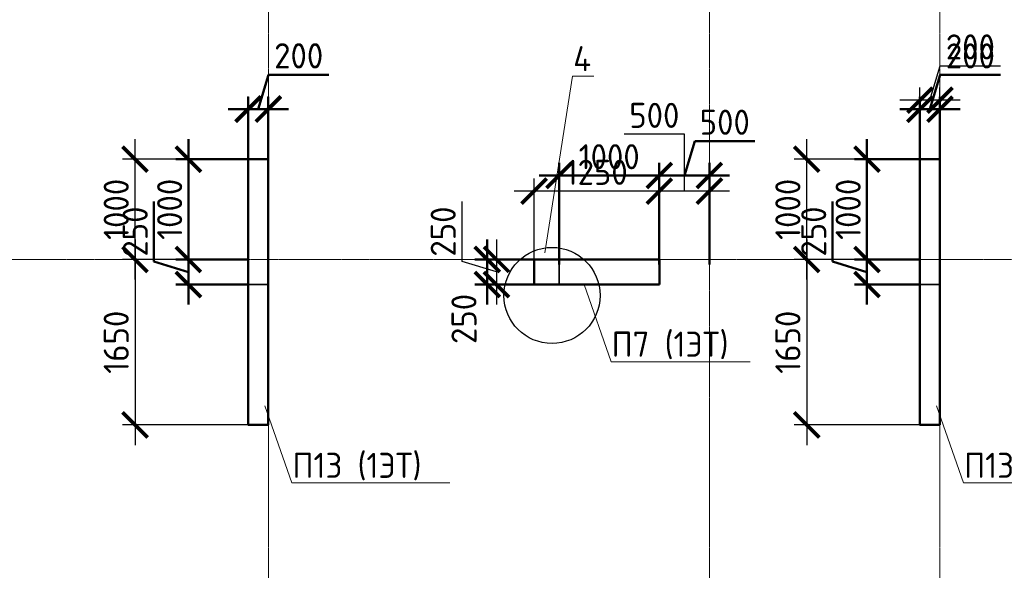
# Model space of a CAD drawing. Header units: millimetres. Extents: x 263826 to 1718326, y -423071 to 70137.
# Tile 160 of 256: x 379964 to 389786, y -80645 to -75156. Entities that reach past the tile are written whole.
import ezdxf
from ezdxf import colors
from ezdxf.entities.mleader import LeaderData, LeaderLine
from ezdxf.math import Vec2, Vec3

# ---------------------------------------------------------------- set-up
doc = ezdxf.new("R2010")
doc.units = ezdxf.units.MM
doc.linetypes.add('______5', pattern=[1100, 800, -100, 100, -100])
doc.linetypes.add('осевая', pattern=[50.8, 31.75, -6.35, 6.35, -6.35])
doc.layers.add('Колонна_ бетон', color=7, linetype='Continuous', lineweight=50, true_color=0xb4b496)
for name, color, linetype, lineweight in [('Конструкции 0.5', 5, 'Continuous', 50), ('Надписи', 200, 'Continuous', 18), ('Оси', 40, '______5', 18), ('подоснова', 151, 'Continuous', 5), ('РАЗМЕРЫ', 1, 'Continuous', 9)]:
    doc.layers.add(name, color=color, linetype=linetype, lineweight=lineweight)
doc.styles.add('GOST-2.304_Type-B', font='GOST_Common.ttf')
doc.dimstyles.new('СПДС', dxfattribs={"dimscale": 100, "dimtxt": 2.5, "dimasz": 2.5, "dimexe": 1.25, "dimexo": 0, "dimtad": 1, "dimdec": 0, "dimtxsty": 'GOST-2.304_Type-B', "dimblk": 'ARCHTICK', "dimcen": 2.5, "dimdle": 2, "dimadec": 0, "dimazin": 2, "dimtfac": 0.75, "dimtdec": 0, "dimtmove": 1, "dimatfit": 3, "dimfxl": 1, "dimtolj": 1, "dimarcsym": 1})

# ---------------------------------------------------------------- blocks, each defined once
blk = doc.blocks.new('_ArchTick')
at = {"color": 0, "linetype": 'ByBlock', "const_width": 0.15}
blk.add_lwpolyline([(-0.5, -0.5), (0.5, 0.5)], dxfattribs=at)
blk = doc.blocks.new('*D3172')
at = {"layer": 'DEFPOINTS', "color": 0, "transparency": 16777216}
for p in [(386344.7, -76864.9), (386344.7, -77546.1), (386844.3, -77546.1)]:
    blk.add_point(p, dxfattribs=at)
at = {"layer": 'РАЗМЕРЫ', "color": 0, "lineweight": -2, "transparency": 16777216}
for p, q in [((386594.8, -76297), (385994.8, -76297)), ((386594.5, -76864.9), (386594.8, -76297)), ((386344.7, -77546.1), (386344.7, -76739.9)), ((386844.3, -77546.1), (386844.3, -76739.9)), ((387044.3, -76864.9), (386144.7, -76864.9))]:
    blk.add_line(p, q, dxfattribs=at)
at = {"layer": 'РАЗМЕРЫ', "color": 0, "lineweight": -2, "transparency": 16777216, "xscale": 250, "yscale": 250, "zscale": 250, "rotation": 180}
blk.add_blockref('_ArchTick', (386344.7, -76864.9), dxfattribs=at)
at = {"layer": 'РАЗМЕРЫ', "color": 0, "lineweight": -2, "transparency": 16777216, "xscale": 250, "yscale": 250, "zscale": 250}
blk.add_blockref('_ArchTick', (386844.3, -76864.9), dxfattribs=at)
at = {"layer": 'РАЗМЕРЫ', "color": 0, "lineweight": 0, "transparency": 16777216, "insert": (386294.8, -76109.5), "char_height": 250, "attachment_point": 5, "style": 'GOST-2.304_Type-B'}
blk.add_mtext('\\A1;500', dxfattribs=at)
blk = doc.blocks.new('*D3173')
at = {"layer": 'DEFPOINTS', "color": 0, "transparency": 16777216}
for p in [(385095.1, -76864.9), (385095.1, -77546.1), (386344.7, -77546.1)]:
    blk.add_point(p, dxfattribs=at)
at = {"layer": 'РАЗМЕРЫ', "color": 0, "lineweight": -2, "transparency": 16777216}
for p, q in [((385095.1, -77546.1), (385095.1, -76739.9)), ((386344.7, -77546.1), (386344.7, -76739.9)), ((386544.7, -76864.9), (384895.1, -76864.9))]:
    blk.add_line(p, q, dxfattribs=at)
at = {"layer": 'РАЗМЕРЫ', "color": 0, "lineweight": -2, "transparency": 16777216, "xscale": 250, "yscale": 250, "zscale": 250, "rotation": 180}
blk.add_blockref('_ArchTick', (385095.1, -76864.9), dxfattribs=at)
at = {"layer": 'РАЗМЕРЫ', "color": 0, "lineweight": -2, "transparency": 16777216, "xscale": 250, "yscale": 250, "zscale": 250}
blk.add_blockref('_ArchTick', (386344.7, -76864.9), dxfattribs=at)
at = {"layer": 'РАЗМЕРЫ', "color": 0, "lineweight": 0, "transparency": 16777216, "insert": (385719.9, -76677.4), "char_height": 250, "attachment_point": 5, "style": 'GOST-2.304_Type-B'}
blk.add_mtext('\\A1;1250', dxfattribs=at)
blk = doc.blocks.new('*D3174')
at = {"layer": 'DEFPOINTS', "color": 0, "transparency": 16777216}
for p in [(385219.9, -77546.1), (384720, -77796.1), (385155.5, -77796.1)]:
    blk.add_point(p, dxfattribs=at)
at = {"layer": 'Конструкции 0.5', "color": 0, "lineweight": -2, "transparency": 16777216}
for p, q in [((384376.3, -77568), (384376.3, -76968)), ((384720, -77346.1), (384720, -77996.1)), ((384720, -77671.1), (384376.3, -77568)), ((385219.9, -77546.1), (384595, -77546.1)), ((385155.5, -77796.1), (384595, -77796.1))]:
    blk.add_line(p, q, dxfattribs=at)
at = {"layer": 'Конструкции 0.5', "color": 0, "lineweight": -2, "transparency": 16777216, "xscale": 250, "yscale": 250, "zscale": 250}
for p, rotation in [((384720, -77546.1), 90), ((384720, -77796.1), 270)]:
    blk.add_blockref('_ArchTick', p, dxfattribs=dict(at, rotation=rotation))
at = {"layer": 'Конструкции 0.5', "color": 0, "transparency": 16777216, "insert": (384188.8, -77268), "char_height": 250, "attachment_point": 5, "rotation": 90, "style": 'GOST-2.304_Type-B'}
blk.add_mtext('\\A1;250', dxfattribs=at)
blk = doc.blocks.new('*D3062')
at = {"layer": 'DEFPOINTS', "color": 0, "transparency": 16777216}
for p in [(388944.3, -75958.4), (388944.3, -76666.1), (389144.3, -76666.1)]:
    blk.add_point(p, dxfattribs=at)
at = {"layer": 'РАЗМЕРЫ', "color": 0, "lineweight": -2, "transparency": 16777216}
for p, q in [((389044.3, -75958.4), (389147.4, -75614.6)), ((389147.4, -75614.6), (389747.4, -75614.6)), ((388944.3, -76666.1), (388944.3, -75833.4)), ((389144.3, -76666.1), (389144.3, -75833.4)), ((389344.3, -75958.4), (388744.3, -75958.4))]:
    blk.add_line(p, q, dxfattribs=at)
at = {"layer": 'РАЗМЕРЫ', "color": 0, "lineweight": -2, "transparency": 16777216, "xscale": 250, "yscale": 250, "zscale": 250, "rotation": 180}
blk.add_blockref('_ArchTick', (388944.3, -75958.4), dxfattribs=at)
at = {"layer": 'РАЗМЕРЫ', "color": 0, "lineweight": -2, "transparency": 16777216, "xscale": 250, "yscale": 250, "zscale": 250}
blk.add_blockref('_ArchTick', (389144.3, -75958.4), dxfattribs=at)
at = {"layer": 'РАЗМЕРЫ', "color": 0, "lineweight": 0, "transparency": 16777216, "insert": (389447.4, -75427.1), "char_height": 250, "attachment_point": 5, "style": 'GOST-2.304_Type-B'}
blk.add_mtext('\\A1;200', dxfattribs=at)
blk = doc.blocks.new('*D3063')
at = {"layer": 'DEFPOINTS', "color": 0, "transparency": 16777216}
for p in [(382244.3, -76046.1), (382244.3, -76840.6), (382444.3, -76840.6)]:
    blk.add_point(p, dxfattribs=at)
at = {"layer": 'РАЗМЕРЫ', "color": 0, "lineweight": -2, "transparency": 16777216}
for p, q in [((382344.3, -76046.1), (382447.4, -75702.3)), ((382447.4, -75702.3), (383047.4, -75702.3)), ((382244.3, -76840.6), (382244.3, -75921.1)), ((382444.3, -76840.6), (382444.3, -75921.1)), ((382644.3, -76046.1), (382044.3, -76046.1))]:
    blk.add_line(p, q, dxfattribs=at)
at = {"layer": 'РАЗМЕРЫ', "color": 0, "lineweight": -2, "transparency": 16777216, "xscale": 250, "yscale": 250, "zscale": 250, "rotation": 180}
blk.add_blockref('_ArchTick', (382244.3, -76046.1), dxfattribs=at)
at = {"layer": 'РАЗМЕРЫ', "color": 0, "lineweight": -2, "transparency": 16777216, "xscale": 250, "yscale": 250, "zscale": 250}
blk.add_blockref('_ArchTick', (382444.3, -76046.1), dxfattribs=at)
at = {"layer": 'РАЗМЕРЫ', "color": 0, "lineweight": 0, "transparency": 16777216, "insert": (382747.4, -75514.8), "char_height": 250, "attachment_point": 5, "style": 'GOST-2.304_Type-B'}
blk.add_mtext('\\A1;200', dxfattribs=at)
blk = doc.blocks.new('*D3087')
at = {"layer": 'DEFPOINTS', "color": 0, "transparency": 16777216}
for p in [(381114.6, -76546.4), (382345.3, -76546.4), (381870.3, -77546.4)]:
    blk.add_point(p, dxfattribs=at)
at = {"layer": 'РАЗМЕРЫ', "color": 0, "lineweight": -2, "transparency": 16777216}
for p, q in [((381114.6, -77746.4), (381114.6, -76346.4)), ((382345.3, -76546.4), (380989.6, -76546.4)), ((381870.3, -77546.4), (380989.6, -77546.4))]:
    blk.add_line(p, q, dxfattribs=at)
at = {"layer": 'РАЗМЕРЫ', "color": 0, "lineweight": -2, "transparency": 16777216, "xscale": 250, "yscale": 250, "zscale": 250}
for p, rotation in [((381114.6, -76546.4), 90), ((381114.6, -77546.4), 270)]:
    blk.add_blockref('_ArchTick', p, dxfattribs=dict(at, rotation=rotation))
at = {"layer": 'РАЗМЕРЫ', "color": 0, "lineweight": 0, "transparency": 16777216, "insert": (380927.1, -77046.4), "char_height": 250, "attachment_point": 5, "rotation": 90, "style": 'GOST-2.304_Type-B'}
blk.add_mtext('\\A1;1000', dxfattribs=at)
blk = doc.blocks.new('*D3088')
at = {"layer": 'DEFPOINTS', "color": 0, "transparency": 16777216}
for p in [(381870.3, -77546.4, 3100), (381114.6, -79196.1), (382244.3, -79196.1, 3100)]:
    blk.add_point(p, dxfattribs=at)
at = {"layer": 'РАЗМЕРЫ', "color": 0, "lineweight": -2, "transparency": 16777216}
for p, q in [((381114.6, -77346.4), (381114.6, -79396.1)), ((381870.3, -77546.4), (380989.6, -77546.4)), ((382244.3, -79196.1), (380989.6, -79196.1))]:
    blk.add_line(p, q, dxfattribs=at)
at = {"layer": 'РАЗМЕРЫ', "color": 0, "lineweight": -2, "transparency": 16777216, "xscale": 250, "yscale": 250, "zscale": 250}
for p, rotation in [((381114.6, -77546.4), 90), ((381114.6, -79196.1), 270)]:
    blk.add_blockref('_ArchTick', p, dxfattribs=dict(at, rotation=rotation))
at = {"layer": 'РАЗМЕРЫ', "color": 0, "lineweight": 0, "transparency": 16777216, "insert": (380927.1, -78371.3), "char_height": 250, "attachment_point": 5, "rotation": 90, "style": 'GOST-2.304_Type-B'}
blk.add_mtext('\\A1;1650', dxfattribs=at)
blk = doc.blocks.new('*D3089')
at = {"layer": 'DEFPOINTS', "color": 0, "transparency": 16777216}
for p in [(387814.6, -76546.4), (389045.3, -76546.4), (388570.4, -77546.4)]:
    blk.add_point(p, dxfattribs=at)
at = {"layer": 'РАЗМЕРЫ', "color": 0, "lineweight": -2, "transparency": 16777216}
for p, q in [((387814.6, -77746.4), (387814.6, -76346.4)), ((389045.3, -76546.4), (387689.6, -76546.4)), ((388570.4, -77546.4), (387689.6, -77546.4))]:
    blk.add_line(p, q, dxfattribs=at)
at = {"layer": 'РАЗМЕРЫ', "color": 0, "lineweight": -2, "transparency": 16777216, "xscale": 250, "yscale": 250, "zscale": 250}
for p, rotation in [((387814.6, -76546.4), 90), ((387814.6, -77546.4), 270)]:
    blk.add_blockref('_ArchTick', p, dxfattribs=dict(at, rotation=rotation))
at = {"layer": 'РАЗМЕРЫ', "color": 0, "lineweight": 0, "transparency": 16777216, "insert": (387627.1, -77046.4), "char_height": 250, "attachment_point": 5, "rotation": 90, "style": 'GOST-2.304_Type-B'}
blk.add_mtext('\\A1;1000', dxfattribs=at)
blk = doc.blocks.new('*D3090')
at = {"layer": 'DEFPOINTS', "color": 0, "transparency": 16777216}
for p in [(388570.4, -77546.4, 3100), (387814.6, -79196.1), (388944.3, -79196.1, 3100)]:
    blk.add_point(p, dxfattribs=at)
at = {"layer": 'РАЗМЕРЫ', "color": 0, "lineweight": -2, "transparency": 16777216}
for p, q in [((387814.6, -77346.4), (387814.6, -79396.1)), ((388570.4, -77546.4), (387689.6, -77546.4)), ((388944.3, -79196.1), (387689.6, -79196.1))]:
    blk.add_line(p, q, dxfattribs=at)
at = {"layer": 'РАЗМЕРЫ', "color": 0, "lineweight": -2, "transparency": 16777216, "xscale": 250, "yscale": 250, "zscale": 250}
for p, rotation in [((387814.6, -77546.4), 90), ((387814.6, -79196.1), 270)]:
    blk.add_blockref('_ArchTick', p, dxfattribs=dict(at, rotation=rotation))
at = {"layer": 'РАЗМЕРЫ', "color": 0, "lineweight": 0, "transparency": 16777216, "insert": (387627.1, -78371.3), "char_height": 250, "attachment_point": 5, "rotation": 90, "style": 'GOST-2.304_Type-B'}
blk.add_mtext('\\A1;1650', dxfattribs=at)
blk = doc.blocks.new('_None')
blk = doc.blocks.new('*D3299')
at = {"layer": 'DEFPOINTS', "color": 0, "transparency": 16777216}
for p in [(390160, -199332.6), (390160, -199880.5, -360), (390359.8, -199880.5, -360)]:
    blk.add_point(p, dxfattribs=at)
at = {"layer": 'РАЗМЕРЫ', "color": 0, "lineweight": -2, "transparency": 16777216}
for p, q in [((390259.9, -199332.6), (390363, -198988.9)), ((390363, -198988.9), (390963, -198988.9)), ((390160, -199880.5), (390160, -199207.6)), ((390359.8, -199880.5), (390359.8, -199207.6)), ((390559.8, -199332.6), (389960, -199332.6))]:
    blk.add_line(p, q, dxfattribs=at)
at = {"layer": 'РАЗМЕРЫ', "color": 0, "lineweight": -2, "transparency": 16777216, "xscale": 250, "yscale": 250, "zscale": 250, "rotation": 180}
blk.add_blockref('_ArchTick', (390160, -199332.6), dxfattribs=at)
at = {"layer": 'РАЗМЕРЫ', "color": 0, "lineweight": -2, "transparency": 16777216, "xscale": 250, "yscale": 250, "zscale": 250}
blk.add_blockref('_ArchTick', (390359.8, -199332.6), dxfattribs=at)
at = {"layer": 'РАЗМЕРЫ', "color": 0, "lineweight": 0, "transparency": 16777216, "insert": (390663, -198801.4), "char_height": 250, "attachment_point": 5, "style": 'GOST-2.304_Type-B'}
blk.add_mtext('\\A1;200', dxfattribs=at)
blk = doc.blocks.new('*D3300')
at = {"layer": 'DEFPOINTS', "color": 0, "transparency": 16777216}
for p in [(396860.1, -199332.6), (396860.1, -199880.5, -360), (397060, -199880.5, -360)]:
    blk.add_point(p, dxfattribs=at)
at = {"layer": 'РАЗМЕРЫ', "color": 0, "lineweight": -2, "transparency": 16777216}
for p, q in [((396960.1, -199332.6), (397063.2, -198988.9)), ((397063.2, -198988.9), (397663.2, -198988.9)), ((396860.1, -199880.5), (396860.1, -199207.6)), ((397060, -199880.5), (397060, -199207.6)), ((397260, -199332.6), (396660.1, -199332.6))]:
    blk.add_line(p, q, dxfattribs=at)
at = {"layer": 'РАЗМЕРЫ', "color": 0, "lineweight": -2, "transparency": 16777216, "xscale": 250, "yscale": 250, "zscale": 250, "rotation": 180}
blk.add_blockref('_ArchTick', (396860.1, -199332.6), dxfattribs=at)
at = {"layer": 'РАЗМЕРЫ', "color": 0, "lineweight": -2, "transparency": 16777216, "xscale": 250, "yscale": 250, "zscale": 250}
blk.add_blockref('_ArchTick', (397060, -199332.6), dxfattribs=at)
at = {"layer": 'РАЗМЕРЫ', "color": 0, "lineweight": 0, "transparency": 16777216, "insert": (397363.2, -198801.4), "char_height": 250, "attachment_point": 5, "style": 'GOST-2.304_Type-B'}
blk.add_mtext('\\A1;200', dxfattribs=at)
blk = doc.blocks.new('*D3301')
at = {"layer": 'DEFPOINTS', "color": 0, "transparency": 16777216}
for p in [(396860.1, -199830.5, -200), (396331.7, -200830.5), (396860.1, -200830.5, -560)]:
    blk.add_point(p, dxfattribs=at)
at = {"layer": 'РАЗМЕРЫ', "color": 0, "lineweight": -2, "transparency": 16777216}
for p, q in [((396331.7, -199630.5), (396331.7, -201030.5)), ((396860.1, -199830.5), (396206.7, -199830.5)), ((396860.1, -200830.5), (396206.7, -200830.5))]:
    blk.add_line(p, q, dxfattribs=at)
at = {"layer": 'РАЗМЕРЫ', "color": 0, "lineweight": -2, "transparency": 16777216, "xscale": 250, "yscale": 250, "zscale": 250}
for p, rotation in [((396331.7, -199830.5), 90), ((396331.7, -200830.5), 270)]:
    blk.add_blockref('_ArchTick', p, dxfattribs=dict(at, rotation=rotation))
at = {"layer": 'РАЗМЕРЫ', "color": 0, "lineweight": 0, "transparency": 16777216, "insert": (396144.2, -200330.5), "char_height": 250, "attachment_point": 5, "rotation": 90, "style": 'GOST-2.304_Type-B'}
blk.add_mtext('\\A1;1000', dxfattribs=at)
blk = doc.blocks.new('*D3302')
at = {"layer": 'DEFPOINTS', "color": 0, "transparency": 16777216}
for p in [(396856.7, -200830.5), (396331.7, -201080.5), (396860, -201080.5, -200)]:
    blk.add_point(p, dxfattribs=at)
at = {"layer": 'РАЗМЕРЫ', "color": 0, "lineweight": -2, "transparency": 16777216}
for p, q in [((395988, -200852.3), (395988, -200252.3)), ((396331.7, -200630.5), (396331.7, -201280.5)), ((396331.7, -200955.5), (395988, -200852.3)), ((396856.7, -200830.5), (396206.7, -200830.5)), ((396860, -201080.5), (396206.7, -201080.5))]:
    blk.add_line(p, q, dxfattribs=at)
at = {"layer": 'РАЗМЕРЫ', "color": 0, "lineweight": -2, "transparency": 16777216, "xscale": 250, "yscale": 250, "zscale": 250}
for p, rotation in [((396331.7, -200830.5), 90), ((396331.7, -201080.5), 270)]:
    blk.add_blockref('_ArchTick', p, dxfattribs=dict(at, rotation=rotation))
at = {"layer": 'РАЗМЕРЫ', "color": 0, "lineweight": 0, "transparency": 16777216, "insert": (395800.5, -200552.3), "char_height": 250, "attachment_point": 5, "rotation": 90, "style": 'GOST-2.304_Type-B'}
blk.add_mtext('\\A1;250', dxfattribs=at)
blk = doc.blocks.new('*D3303')
at = {"layer": 'DEFPOINTS', "color": 0, "transparency": 16777216}
for p in [(394260.1, -199993.6), (394260.1, -200880.5), (394760, -200880.5)]:
    blk.add_point(p, dxfattribs=at)
at = {"layer": 'РАЗМЕРЫ', "color": 0, "lineweight": -2, "transparency": 16777216}
for p, q in [((394510.1, -199993.6), (394613.2, -199649.9)), ((394613.2, -199649.9), (395213.2, -199649.9)), ((394260.1, -200880.5), (394260.1, -199868.6)), ((394760, -200880.5), (394760, -199868.6)), ((394960, -199993.6), (394060.1, -199993.6))]:
    blk.add_line(p, q, dxfattribs=at)
at = {"layer": 'РАЗМЕРЫ', "color": 0, "lineweight": -2, "transparency": 16777216, "xscale": 250, "yscale": 250, "zscale": 250, "rotation": 180}
blk.add_blockref('_ArchTick', (394260.1, -199993.6), dxfattribs=at)
at = {"layer": 'РАЗМЕРЫ', "color": 0, "lineweight": -2, "transparency": 16777216, "xscale": 250, "yscale": 250, "zscale": 250}
blk.add_blockref('_ArchTick', (394760, -199993.6), dxfattribs=at)
at = {"layer": 'РАЗМЕРЫ', "color": 0, "lineweight": 0, "transparency": 16777216, "insert": (394913.2, -199462.4), "char_height": 250, "attachment_point": 5, "style": 'GOST-2.304_Type-B'}
blk.add_mtext('\\A1;500', dxfattribs=at)
blk = doc.blocks.new('*D3304')
at = {"layer": 'DEFPOINTS', "color": 0, "transparency": 16777216}
for p in [(393260.1, -199993.6), (393260.1, -200880.5), (394260.1, -200880.5)]:
    blk.add_point(p, dxfattribs=at)
at = {"layer": 'РАЗМЕРЫ', "color": 0, "lineweight": -2, "transparency": 16777216}
for p, q in [((393260.1, -200880.5), (393260.1, -199868.6)), ((394260.1, -200880.5), (394260.1, -199868.6)), ((394460.1, -199993.6), (393060.1, -199993.6))]:
    blk.add_line(p, q, dxfattribs=at)
at = {"layer": 'РАЗМЕРЫ', "color": 0, "lineweight": -2, "transparency": 16777216, "xscale": 250, "yscale": 250, "zscale": 250, "rotation": 180}
blk.add_blockref('_ArchTick', (393260.1, -199993.6), dxfattribs=at)
at = {"layer": 'РАЗМЕРЫ', "color": 0, "lineweight": -2, "transparency": 16777216, "xscale": 250, "yscale": 250, "zscale": 250}
blk.add_blockref('_ArchTick', (394260.1, -199993.6), dxfattribs=at)
at = {"layer": 'РАЗМЕРЫ', "color": 0, "lineweight": 0, "transparency": 16777216, "insert": (393760.1, -199806.1), "char_height": 250, "attachment_point": 5, "style": 'GOST-2.304_Type-B'}
blk.add_mtext('\\A1;1000', dxfattribs=at)
blk = doc.blocks.new('*D3305')
at = {"layer": 'DEFPOINTS', "color": 0, "transparency": 16777216}
for p in [(392543.7, -200830.5), (393227.2, -200830.5, -560), (393260, -201080.5, -200)]:
    blk.add_point(p, dxfattribs=at)
at = {"layer": 'РАЗМЕРЫ', "color": 0, "lineweight": -2, "transparency": 16777216}
for p, q in [((392543.7, -201280.5), (392543.7, -200630.5)), ((393227.2, -200830.5), (392418.7, -200830.5)), ((393260, -201080.5), (392418.7, -201080.5))]:
    blk.add_line(p, q, dxfattribs=at)
at = {"layer": 'РАЗМЕРЫ', "color": 0, "lineweight": -2, "transparency": 16777216, "xscale": 250, "yscale": 250, "zscale": 250}
for p, rotation in [((392543.7, -200830.5), 90), ((392543.7, -201080.5), 270)]:
    blk.add_blockref('_ArchTick', p, dxfattribs=dict(at, rotation=rotation))
at = {"layer": 'РАЗМЕРЫ', "color": 0, "lineweight": 0, "transparency": 16777216, "insert": (392311.7, -201423.4), "char_height": 250, "attachment_point": 5, "rotation": 90, "style": 'GOST-2.304_Type-B'}
blk.add_mtext('\\A1;250', dxfattribs=at)
blk = doc.blocks.new('*D3363')
at = {"layer": 'DEFPOINTS', "color": 0, "transparency": 16777216}
for p in [(390160.1, -199830.5, -200), (389563.2, -200830.5), (390160.1, -200830.5, -560)]:
    blk.add_point(p, dxfattribs=at)
at = {"layer": 'РАЗМЕРЫ', "color": 0, "lineweight": -2, "transparency": 16777216}
for p, q in [((389563.2, -199630.5), (389563.2, -201030.5)), ((390160.1, -199830.5), (389438.2, -199830.5)), ((390160.1, -200830.5), (389438.2, -200830.5))]:
    blk.add_line(p, q, dxfattribs=at)
at = {"layer": 'РАЗМЕРЫ', "color": 0, "lineweight": -2, "transparency": 16777216, "xscale": 250, "yscale": 250, "zscale": 250}
for p, rotation in [((389563.2, -199830.5), 90), ((389563.2, -200830.5), 270)]:
    blk.add_blockref('_ArchTick', p, dxfattribs=dict(at, rotation=rotation))
at = {"layer": 'РАЗМЕРЫ', "color": 0, "lineweight": 0, "transparency": 16777216, "insert": (389375.7, -200330.5), "char_height": 250, "attachment_point": 5, "rotation": 90, "style": 'GOST-2.304_Type-B'}
blk.add_mtext('\\A1;1000', dxfattribs=at)
blk = doc.blocks.new('*D3364')
at = {"layer": 'DEFPOINTS', "color": 0, "transparency": 16777216}
for p in [(390088.2, -200830.5), (389563.2, -201080.5), (390160, -201080.5, -200)]:
    blk.add_point(p, dxfattribs=at)
at = {"layer": 'РАЗМЕРЫ', "color": 0, "lineweight": -2, "transparency": 16777216}
for p, q in [((389219.5, -200852.3), (389219.5, -200252.3)), ((389563.2, -200630.5), (389563.2, -201280.5)), ((389563.2, -200955.5), (389219.5, -200852.3)), ((390088.2, -200830.5), (389438.2, -200830.5)), ((390160, -201080.5), (389438.2, -201080.5))]:
    blk.add_line(p, q, dxfattribs=at)
at = {"layer": 'РАЗМЕРЫ', "color": 0, "lineweight": -2, "transparency": 16777216, "xscale": 250, "yscale": 250, "zscale": 250}
for p, rotation in [((389563.2, -200830.5), 90), ((389563.2, -201080.5), 270)]:
    blk.add_blockref('_ArchTick', p, dxfattribs=dict(at, rotation=rotation))
at = {"layer": 'РАЗМЕРЫ', "color": 0, "lineweight": 0, "transparency": 16777216, "insert": (389032, -200552.3), "char_height": 250, "attachment_point": 5, "rotation": 90, "style": 'GOST-2.304_Type-B'}
blk.add_mtext('\\A1;250', dxfattribs=at)
blk = doc.blocks.new('оси2')
at = {"layer": 'Оси', "color": 16, "linetype": 'осевая', "lineweight": 0, "ltscale": 0.5, "transparency": 33554687}
for p, q in [((1010745.5, 5465.4), (1010745.5, -20739.3)), ((1015145.5, 5465.4), (1015145.5, -20739.3)), ((1017445.5, 5465.4), (1017445.5, -20739.3)), ((979200, -14692.9), (1032582.1, -14692.9))]:
    blk.add_line(p, q, dxfattribs=at)
blk = doc.blocks.new('51151')
at = {"layer": 'Колонна_ бетон', "color": 180, "linetype": 'Continuous', "lineweight": 35, "transparency": 33554687}
for p, q in [((390360, -199830.5, 360), (390160, -199830.5, 360)), ((390160, -199830.5, 360), (390160, -201080.5, 360)), ((390360, -199830.5, 360), (390360, -201080.5, 360)), ((396860, -201080.5, 360), (396860, -199830.5, 360)), ((396860, -199830.5, 360), (397060, -199830.5, 360)), ((397060, -201080.5, 360), (397060, -199830.5, 360)), ((393260, -201080.5, 360), (393260, -200830.5, 360)), ((393260.1, -200830.5, 560), (394260.1, -200830.5, 560)), ((394260, -201080.5, 360), (394260, -200830.5, 360)), ((390360, -201080.5, 360), (390160, -201080.5, 360)), ((393260, -201080.5, 360), (394260, -201080.5, 360)), ((396860, -201080.5, 360), (397060, -201080.5, 360))]:
    blk.add_line(p, q, dxfattribs=at)
at = {"layer": 'РАЗМЕРЫ'}
blk.add_blockref('оси2', (-620385.4, -186137.6, -560), dxfattribs=at)
at = {"layer": 'РАЗМЕРЫ', "color": 146, "lineweight": 0}
for base, p1, p2, picture, middle in [((390160, -199332.6, 200), (390359.8, -199880.5, -160), (390160, -199880.5, -160), '*D3299', (390425.5, -198801.4, 200)), ((396860.1, -199332.6, 560), (397060, -199880.5, 200), (396860.1, -199880.5, 200), '*D3300', (397125.7, -198801.4, 560)), ((394260.1, -199993.6, 560), (394760, -200880.5, 560), (394260.1, -200880.5, 560), '*D3303', (394675.7, -199462.4, 560)), ((393260.1, -199993.6, 560), (394260.1, -200880.5, 560), (393260.1, -200880.5, 560), '*D3304', (393760.1, -199806.1, 560))]:
    dim = blk.add_linear_dim(base=base, p1=p1, p2=p2, dimstyle='СПДС', override={"dimtofl": 0}, dxfattribs=at)
    dim.commit()
    dim.dimension.update_dxf_attribs({"geometry": picture, "text_midpoint": middle})
for base, p1, p2, picture, middle in [((389563.2, -200830.5, 560), (390160.1, -199830.5, 360), (390160.1, -200830.5), '*D3363', (389375.7, -200330.5, 560)), ((396331.7, -200830.5, 560), (396860.1, -199830.5, 360), (396860.1, -200830.5), '*D3301', (396144.2, -200330.5, 560)), ((389563.2, -201080.5, 560), (390088.2, -200830.5, 560), (390160, -201080.5, 360), '*D3364', (389032, -200789.8, 560)), ((396331.7, -201080.5, 560), (396856.7, -200830.5, 560), (396860, -201080.5, 360), '*D3302', (395800.5, -200789.8, 560))]:
    dim = blk.add_linear_dim(base=base, p1=p1, p2=p2, angle=90, dimstyle='СПДС', override={"dimtofl": 0}, dxfattribs=at)
    dim.commit()
    dim.dimension.update_dxf_attribs({"geometry": picture, "text_midpoint": middle})
dim = blk.add_linear_dim(base=(392543.7, -200830.5, 560), p1=(393260, -201080.5, 360), p2=(393227.2, -200830.5), angle=90, dimstyle='СПДС', override={"dimtofl": 0}, dxfattribs=at)
dim.commit()
dim.dimension.update_dxf_attribs({"geometry": '*D3305', "text_midpoint": (392499.2, -201423.4, 560), "dimtype": 128})
at = {"layer": 'Надписи', "color": 4, "ltscale": 0.3}
ml = blk.add_multileader_mtext('Standard', dxfattribs=at)
ml.set_content('П3 (2-5ЭТ)', color=4, style='GOST-2.304_Type-B')
ml.set_leader_properties(color=256, linetype='ByLayer', lineweight=15)
ml.set_arrow_properties(name='NONE')
ml.build(insert=Vec2(0, 0))
ml.multileader.update_dxf_attribs({"text_left_attachment_type": 6, "text_right_attachment_type": 6, "dogleg_length": 0.1, "arrow_head_size": 18})
ctx = ml.context
ctx.base_point, ctx.char_height, ctx.arrow_head_size, ctx.landing_gap_size, ctx.plane_origin = Vec3(388087.5, -201870.8), 250, 18, 20, Vec3(386848.3, -201283.4)
ctx.left_attachment, ctx.right_attachment, ctx.text_align_type = 6, 6, 1
notes = []
notes.append((ctx, [(0, (1, 1, 0), (389663.2, -201870.8), (-1, 0), 0.1, [(2, [(390260, -201080.5), (390260, -201080.5), (390260, -201080.5)], 0, [])])]))
ctx.mtext.insert, ctx.mtext.alignment, ctx.mtext.flow_direction = Vec3(388875.3, -201570.8), 2, 5
at = {"layer": 'Надписи', "color": 0, "ltscale": 0.3}
ml = blk.add_multileader_mtext('Standard', dxfattribs=at)
ml.set_content('{\\C256;П5 }(2-5ЭТ)', color=4, style='GOST-2.304_Type-B')
ml.set_leader_properties(color=256, linetype='ByLayer', lineweight=15)
ml.set_arrow_properties(name='NONE')
ml.build(insert=Vec2(0, 0))
ml.multileader.update_dxf_attribs({"text_left_attachment_type": 6, "text_right_attachment_type": 6, "dogleg_length": 0.1, "arrow_head_size": 18})
ctx = ml.context
ctx.base_point, ctx.char_height, ctx.arrow_head_size, ctx.landing_gap_size, ctx.plane_origin = Vec3(391810, -202622.7, 360), 250, 18, 20, Vec3(390494.1, -201065.7, 360)
ctx.left_attachment, ctx.right_attachment, ctx.text_align_type = 6, 6, 1
notes.append((ctx, [(0, (1, 1, 0), (393385.7, -202622.7, 360), (-1, 0), 0.1, [(2, [(394079.3, -201080.5, 360), (394079.3, -201080.5, 360), (394079.3, -201080.5, 360)], 0, [])])]))
ctx.mtext.insert, ctx.mtext.alignment, ctx.mtext.flow_direction = Vec3(392597.8, -202322.7, 360), 2, 5
at = {"layer": 'Надписи', "color": 4, "ltscale": 0.3}
ml = blk.add_multileader_mtext('Standard', dxfattribs=at)
ml.set_content('П1 (2-5ЭТ)', color=4, style='GOST-2.304_Type-B')
ml.set_leader_properties(color=256, linetype='ByLayer', lineweight=15)
ml.set_arrow_properties(name='NONE')
ml.build(insert=Vec2(0, 0))
ml.multileader.update_dxf_attribs({"text_left_attachment_type": 6, "text_right_attachment_type": 6, "dogleg_length": 0.1, "arrow_head_size": 18})
ctx = ml.context
ctx.base_point, ctx.char_height, ctx.arrow_head_size, ctx.landing_gap_size, ctx.plane_origin = Vec3(394712.3, -201653), 250, 18, 20, Vec3(393423.1, -201065.6)
ctx.left_attachment, ctx.right_attachment, ctx.text_align_type = 6, 6, 1
notes.append((ctx, [(0, (1, 1, 0), (396238, -201653), (-1, 0), 0.1, [(2, [(397060.1, -201080.5), (397060.1, -201080.5), (397060.1, -201080.5)], 0, [])])]))
ctx.mtext.insert, ctx.mtext.alignment, ctx.mtext.flow_direction = Vec3(395475.1, -201353), 2, 5
for ctx, leaders in notes:
    for number, flags, end, landing, length, lines in leaders:
        leader = LeaderData()
        leader.index, (leader.has_last_leader_line, leader.has_dogleg_vector, leader.attachment_direction) = number, flags
        leader.last_leader_point, leader.dogleg_vector, leader.dogleg_length = Vec3(end), Vec3(landing), length
        for number, points, colour, breaks in lines:
            line = LeaderLine()
            line.index, line.vertices, line.color, line.breaks = number, Vec3.list(points), colors.encode_raw_color(colour), breaks
            leader.lines.append(line)
        ctx.leaders.append(leader)

msp = doc.modelspace()

# ---------------------------------------------------------------- linework, layer by layer
at = {"color": 4, "lineweight": 30}
msp.add_circle((385274.03588, -77904.69896), 479.12095, dxfattribs=at)
at = {"layer": 'Конструкции 0.5', "color": 2}
for p, q in [((385344.71454, -77546.10567, -360), (385095.08417, -77546.10567, -360)), ((385095.08417, -77546.10567, -360), (385095.08417, -77796.10567, -360)), ((385095.08417, -77796.10567, -360), (385344.71454, -77796.10567, -360))]:
    msp.add_line(p, q, dxfattribs=at)
at = {"layer": 'Конструкции 0.5', "color": 30, "true_color": 0xf26722}
for p, q in [((385464.71454, -77546.10567, -360), (385344.71454, -77546.10567, -360)), ((386344.71454, -77546.10567, -360), (385464.71454, -77546.10567, -360)), ((386344.71454, -77796.10567, -360), (386344.71454, -77546.10567, -360)), ((385344.71454, -77796.10567, -360), (386175.25096, -77796.10567, -360)), ((386175.25096, -77796.10567, -360), (386295.25096, -77796.10567, -360)), ((386295.25096, -77796.10567, -360), (386344.71454, -77796.10567, -360))]:
    msp.add_line(p, q, dxfattribs=at)
at = {"layer": 'Конструкции 0.5', "color": 30, "true_color": 0xf26722, "elevation": -360}
for points in [[(382444.25096, -79196.10567), (382244.25096, -79196.10567), (382244.25096, -76546.10566), (382444.25096, -76546.10566)], [(389144.34672, -79196.10567), (388944.25096, -79196.10567), (388944.25096, -76546.10586), (389144.34672, -76546.10586)]]:
    msp.add_lwpolyline(points, close=True, dxfattribs=at)

# ---------------------------------------------------------------- block references
at = {"layer": 'Конструкции 0.5', "color": 4}
msp.add_blockref('51151', (-7915.73855, 123284.35732, -559.99999), dxfattribs=at)

# ---------------------------------------------------------------- dimensions: what is measured, and where the dimension line sits
at = {"layer": 'Конструкции 0.5', "color": 2}
dim = msp.add_linear_dim(base=(384720.02265, -77796.10567, -360), p1=(385219.89935, -77546.10567, -360), p2=(385155.48677, -77796.10567, -360), angle=90, dimstyle='СПДС', dxfattribs=at)
dim.commit()
dim.dimension.update_dxf_attribs({"geometry": '*D3174', "text_midpoint": (384188.77265, -77505.48067, -360)})
at = {"layer": 'РАЗМЕРЫ', "color": 30, "lineweight": 0, "true_color": 0xf26722}
for base, p1, p2, picture, middle in [((388944.25096, -75958.38236, -360), (389144.25096, -76666.10586, -360), (388944.25096, -76666.10586, -360), '*D3062', (389209.87596, -75427.13236, -360)), ((382244.25096, -76046.06072, -360), (382444.25096, -76840.6413, -360), (382244.25096, -76840.6413, -360), '*D3063', (382509.87596, -75514.81072, -360)), ((385095.08417, -76864.85357, -360), (386344.71454, -77546.10567, -360), (385095.08417, -77546.10567, -360), '*D3173', (385719.89935, -76677.35357, -360))]:
    dim = msp.add_linear_dim(base=base, p1=p1, p2=p2, dimstyle='СПДС', dxfattribs=at)
    dim.commit()
    dim.dimension.update_dxf_attribs({"geometry": picture, "text_midpoint": middle})
dim = msp.add_linear_dim(base=(386344.71454, -76864.85357, -360), p1=(386844.34672, -77546.10567, -360), p2=(386344.71454, -77546.10567, -360), dimstyle='СПДС', dxfattribs=at)
dim.commit()
dim.dimension.update_dxf_attribs({"geometry": '*D3172', "text_midpoint": (386532.25564, -76296.97063, -360), "dimtype": 160})
for base, p1, p2, picture, middle in [((381114.55734, -76546.42059, -360), (381870.32902, -77546.42037, -360), (382345.3008, -76546.42059, -360), '*D3087', (380927.05734, -77046.42048, -360)), ((387814.60522, -76546.42059, -360), (388570.3769, -77546.42037, -360), (389045.34868, -76546.42059, -360), '*D3089', (387627.10522, -77046.42048, -360)), ((381114.55734, -79196.10567, -3460), (381870.32902, -77546.42037, -360), (382244.25096, -79196.10567, -360), '*D3088', (380927.05734, -78371.26302, -3460)), ((387814.60522, -79196.10567, -3460), (388570.3769, -77546.42037, -360), (388944.29884, -79196.10567, -360), '*D3090', (387627.10522, -78371.26302, -3460))]:
    dim = msp.add_linear_dim(base=base, p1=p1, p2=p2, angle=90, dimstyle='СПДС', dxfattribs=at)
    dim.commit()
    dim.dimension.update_dxf_attribs({"geometry": picture, "text_midpoint": middle})

# ---------------------------------------------------------------- leaders
at = {"layer": 'подоснова', "color": 30, "ltscale": 0.3, "true_color": 0xf26722}
ml = msp.add_multileader_mtext('Standard', dxfattribs=at)
ml.set_content('П7 (1ЭТ)', color=5, style='GOST-2.304_Type-B')
ml.set_leader_properties(color=256, linetype='ByLayer', lineweight=15)
ml.set_arrow_properties(name='NONE')
ml.build(insert=Vec2(0, 0))
ml.multileader.update_dxf_attribs({"text_left_attachment_type": 6, "text_right_attachment_type": 6, "dogleg_length": 0.1, "arrow_head_size": 18})
ctx = ml.context
ctx.base_point, ctx.char_height, ctx.arrow_head_size, ctx.landing_gap_size, ctx.plane_origin = Vec3(385863.38712, -78565.74113, 2380.00001), 250, 18, 20, Vec3(378257.96498, -76138.16322, 2380.00001)
ctx.left_attachment, ctx.right_attachment, ctx.text_align_type = 6, 6, 1
notes = []
notes.append((ctx, [(0, (1, 1, 0), (385863.28712, -78565.74113, 2380.00001), (1, 0), 0.1, [(0, [(385595.65774, -77796.10567, 2380.00001)], 0, [])])]))
ctx.mtext.insert, ctx.mtext.alignment, ctx.mtext.flow_direction = Vec3(386451.19015, -78265.74113, 2380.00001), 2, 5
ml = msp.add_multileader_mtext('Standard', dxfattribs=at)
ml.set_content('П13 (1ЭТ)', color=5, style='GOST-2.304_Type-B')
ml.set_leader_properties(color=256, linetype='ByLayer', lineweight=15)
ml.set_arrow_properties(name='NONE')
ml.build(insert=Vec2(0, 0))
ml.multileader.update_dxf_attribs({"text_left_attachment_type": 6, "text_right_attachment_type": 6, "dogleg_length": 0.1, "arrow_head_size": 18})
ctx = ml.context
ctx.base_point, ctx.char_height, ctx.arrow_head_size, ctx.landing_gap_size, ctx.plane_origin = Vec3(382677.68851, -79773.65975, 2380.00001), 250, 18, 20, Vec3(375072.26637, -77346.08185, 2380.00001)
ctx.left_attachment, ctx.right_attachment, ctx.text_align_type = 6, 6, 1
notes.append((ctx, [(0, (1, 1, 0), (382677.58851, -79773.65975, 2380.00001), (1, 0), 0.1, [(0, [(382409.95913, -79004.02429, 2380.00001)], 0, [])])]))
ctx.mtext.insert, ctx.mtext.alignment, ctx.mtext.flow_direction = Vec3(383327.99154, -79473.65975, 2380.00001), 2, 5
ml = msp.add_multileader_mtext('Standard', dxfattribs=at)
ml.set_content('П13 (1ЭТ)', color=5, style='GOST-2.304_Type-B')
ml.set_leader_properties(color=256, linetype='ByLayer', lineweight=15)
ml.set_arrow_properties(name='NONE')
ml.build(insert=Vec2(0, 0))
ml.multileader.update_dxf_attribs({"text_left_attachment_type": 6, "text_right_attachment_type": 6, "dogleg_length": 0.1, "arrow_head_size": 18})
ctx = ml.context
ctx.base_point, ctx.char_height, ctx.arrow_head_size, ctx.landing_gap_size, ctx.plane_origin = Vec3(389377.73639, -79773.65975, -719.99999), 250, 18, 20, Vec3(381772.31425, -77346.08185, -719.99999)
ctx.left_attachment, ctx.right_attachment, ctx.text_align_type = 6, 6, 1
notes.append((ctx, [(0, (1, 1, 0), (389377.63639, -79773.65975, -719.99999), (1, 0), 0.1, [(0, [(389110.00701, -79004.02429, -719.99999)], 0, [])])]))
ctx.mtext.insert, ctx.mtext.alignment, ctx.mtext.flow_direction = Vec3(390028.03942, -79473.65975, -719.99999), 2, 5
at = {"layer": 'РАЗМЕРЫ', "color": 2, "lineweight": 0}
ml = msp.add_multileader_mtext('Standard', dxfattribs=at)
ml.set_content('4', color=5, style='GOST-2.304_Type-B')
ml.set_leader_properties(color=256, linetype='ByLayer', lineweight=15)
ml.set_arrow_properties(name='NONE')
ml.build(insert=Vec2(0, 0))
ml.multileader.update_dxf_attribs({"text_left_attachment_type": 6, "text_right_attachment_type": 6, "dogleg_length": 0.1, "arrow_head_size": 18})
ctx = ml.context
ctx.base_point, ctx.char_height, ctx.arrow_head_size, ctx.landing_gap_size, ctx.plane_origin = Vec3(385480.05273, -75719.17793), 250, 18, 20, Vec3(377874.63059, -73291.60003)
ctx.left_attachment, ctx.right_attachment, ctx.text_align_type = 6, 6, 1
notes.append((ctx, [(0, (1, 1, 0), (385479.95273, -75719.17793), (1, 0), 0.1, [(0, [(385204.14048, -77479.46365)], 0, [])])]))
ctx.mtext.insert, ctx.mtext.alignment, ctx.mtext.flow_direction = Vec3(385575.05273, -75419.17793), 2, 5
for ctx, leaders in notes:
    for number, flags, end, landing, length, lines in leaders:
        leader = LeaderData()
        leader.index, (leader.has_last_leader_line, leader.has_dogleg_vector, leader.attachment_direction) = number, flags
        leader.last_leader_point, leader.dogleg_vector, leader.dogleg_length = Vec3(end), Vec3(landing), length
        for number, points, colour, breaks in lines:
            line = LeaderLine()
            line.index, line.vertices, line.color, line.breaks = number, Vec3.list(points), colors.encode_raw_color(colour), breaks
            leader.lines.append(line)
        ctx.leaders.append(leader)

doc.saveas('drawing.dxf')
